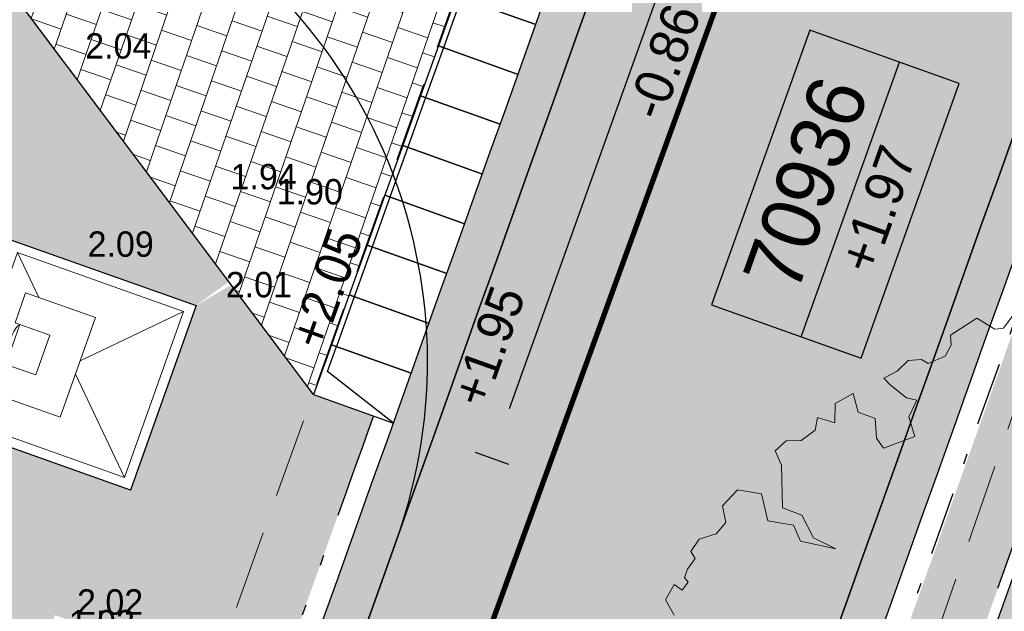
# Model space of a CAD drawing. Header units: metres. Extents: x 134157 to 138734, y 451157 to 455772.
# Tile 134 of 256: x 136401.39 to 136410.69, y 453369.06 to 453374.65. Entities that reach past the tile are written whole.
import ezdxf
from ezdxf import colors
from ezdxf.entities.mleader import LeaderData, LeaderLine
from ezdxf.enums import TextEntityAlignment as Align
from ezdxf.math import Vec2, Vec3

# ---------------------------------------------------------------- set-up
doc = ezdxf.new("R2010")
doc.units = ezdxf.units.M
for name, pattern in [('DASHDOT__G2', [1.2, 0.6, -0.3, 0, -0.3]), ('HIDDEN__G5', [1.125, 0.75, -0.375]), ('TR18X20__G2', [2.5999999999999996, 1, -0.4, 0, -0.4, 0, -0.4, 0, -0.4])]:
    doc.linetypes.add(name, pattern=pattern)
doc.layers.add('-DR-alg-hulplijnen bochtstralen uitritconstructies', color=210, linetype='Continuous', plot=False)
doc.layers.add('-DR-alg-hulplijnen kantverharding asflast nieuwe fietsstraat', color=7, linetype='Continuous', true_color=0xff9429, plot=False)
for name, color, linetype, lineweight in [('-DR-bs-boom', 253, 'Continuous', 13), ('-DR-bs-inr-ondergrondse afvalcontainer jutfaseweg', 253, 'Continuous', 9), ('-DR-nw-rio-HWA 125', 170, 'HIDDEN__G5', 13), ('-DR-nw-vh-arc-dubbelklinkers inritten', 253, 'Continuous', 9), ('-DR-nw-vh-arc-tegels 300x300x45', 253, 'Continuous', 9)]:
    doc.layers.add(name, color=color, linetype=linetype, lineweight=lineweight)
for name, color, linetype in [('-DR-bs-rio-DWA Jutfaseweg', 253, 'Continuous'), ('-DR-bs-rio-putnummer @ 0.2', 253, 'Continuous'), ('-DR-bs-rio-txt @ 0.2', 253, 'Continuous'), ('-DR-bs-txt-hoogtemaat', 253, 'Continuous'), ('-DR-nw-maatvoering', 3, 'Continuous'), ('-DR-nw-rio-txt aandachtspunten', 2, 'Continuous'), ('-DR-nw-txt-hoogtemaat', 2, 'Continuous'), ('-DR-nw-vh-band 10x20 ob', 2, 'HIDDEN__G5'), ('-DR-nw-vh-band 18-20x25', 2, 'TR18X20__G2'), ('-DR-nw-vh-band 5-20x25', 2, 'DASHDOT__G2'), ('-DR-nw-vh-band inritband 800x180x500mm', 2, 'Continuous'), ('-DR-nw-vh-kantverharding', 3, 'Continuous'), ('-DR-nw-vh-scheiding verhardingen trottoir', 1, 'Continuous')]:
    doc.layers.add(name, color=color, linetype=linetype)
doc.layers.add('-DR-nw-gr-arc-gras', color=7, linetype='Continuous', true_color=0xb5d5a4)
doc.layers.add('-DR-nw-vh-arc-asfalt fietsstraat rood', color=7, linetype='Continuous', lineweight=9, true_color=0xdfbfc7)
doc.layers.add('-DR-nw-vh-arc-sbs kf bruinrood rabat halfsteens', color=7, linetype='Continuous', lineweight=9, true_color=0xb88485)
doc.layers.add('-DR-nw-vh-arc-halfverharding stabilizer', color=7, linetype='Continuous', lineweight=9, true_color=0xe2e1c1, transparency=0.1)
doc.layers.add('-DR-nw-vh-kantverharding halfverharding stabilizer', color=7, linetype='Continuous', true_color=0xe2e1c1, transparency=0.1)
doc.styles.add('CiCom Engineering', font='txt', dxfattribs={"height": 1.8})
doc.styles.add('Drong', font='txt', dxfattribs={"height": 1.8})
doc.dimstyles.new('Drong', dxfattribs={"dimtxt": 1.8, "dimasz": 2.5, "dimexe": 0, "dimexo": 0, "dimgap": 0.9, "dimtad": 1, "dimzin": 0, "dimdsep": 46, "dimtxsty": 'Drong', "dimblk": 'dimblk-wit', "dimcen": 0, "dimse1": 1, "dimse2": 1, "dimclrd": 256, "dimclre": 1, "dimclrt": 7, "dimadec": 0, "dimazin": 0, "dimtfac": 1, "dimtmove": 0, "dimatfit": 3, "dimfxl": 1, "dimtolj": 1, "dimtzin": 0, "dimarcsym": 0})
pattern_1 = [(115.3356253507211, (136419.7180158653, 453326.2367068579), (-0.2236810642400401, -0.1059037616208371), [0.06, -0.187485]), (205.3356253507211, (136419.7180158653, 453326.2367068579), (0.1059037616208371, -0.22368106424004), [0.06, -0.187485])]

# ---------------------------------------------------------------- blocks, each defined once
blk = doc.blocks.new('Boom bestaand 1')
blk.add_lwpolyline([(-0.4931990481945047, 0.06071941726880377), (-0.4854294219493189, 0.04730521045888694), (-0.4875485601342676, 0.04024520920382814), (-0.5016751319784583, 0.03036107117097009), (-0.4974370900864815, 0.00494493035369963), (-0.4896674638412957, 0.002120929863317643), (-0.4832352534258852, -0.006023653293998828), (-0.4832352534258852, -0.0211265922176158), (-0.4885680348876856, -0.02468023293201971), (-0.4921233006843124, -0.03534115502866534), (-0.4876793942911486, -0.04689045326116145), (-0.4867905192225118, -0.05932826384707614), (-0.4796799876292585, -0.05666299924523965), (-0.4645700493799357, -0.04866734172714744), (-0.459237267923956, -0.04156006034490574), (-0.449460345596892, -0.05310935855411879), (-0.4325726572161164, -0.05488624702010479), (-0.4341562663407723, -0.082442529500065), (-0.4438616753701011, -0.08442230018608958), (-0.4591129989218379, -0.0788789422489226), (-0.4694125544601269, -0.08976781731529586), (-0.4852582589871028, -0.08739209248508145), (-0.4834755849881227, -0.1044182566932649), (-0.4690165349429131, -0.1107536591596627), (-0.4787219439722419, -0.1222364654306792), (-0.4698088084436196, -0.1279778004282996), (-0.4666397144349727, -0.1420344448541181), (-0.471197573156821, -0.1534835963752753), (-0.4672833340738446, -0.1649416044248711), (-0.4544219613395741, -0.1649416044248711), (-0.4219893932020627, -0.1780763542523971), (-0.409966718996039, -0.1657799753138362), (-0.389277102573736, -0.1643826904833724), (-0.3736199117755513, -0.1512478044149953), (-0.3909544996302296, -0.175281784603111), (-0.4052137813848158, -0.175281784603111), (-0.4169567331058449, -0.1934470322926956), (-0.4393239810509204, -0.1892550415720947), (-0.4502279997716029, -0.2060228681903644), (-0.4429587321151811, -0.2225112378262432), (-0.4293484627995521, -0.2253992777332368), (-0.4239762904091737, -0.2366267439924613), (-0.4254414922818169, -0.2510271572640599), (-0.418848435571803, -0.2612782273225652), (-0.4122553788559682, -0.2603019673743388), (-0.4066391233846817, -0.2695767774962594), (-0.4012669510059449, -0.2747023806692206), (-0.3966274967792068, -0.2734819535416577), (-0.3924762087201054, -0.2805602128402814), (-0.3993135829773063, -0.2847094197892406), (-0.3905228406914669, -0.2961809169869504), (-0.3763599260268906, -0.2947164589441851)])
blk = doc.blocks.new('*U16')
for points in [[(3.702916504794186, 10.35801184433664), (2.949606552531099, 10.62731486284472), (2.781292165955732, 10.1564961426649), (3.534602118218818, 9.887193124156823)], [(3.702916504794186, 10.35801184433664), (2.912531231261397, 10.37507406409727), (2.828374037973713, 10.13966470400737)], [(3.53460211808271, 9.887193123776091), (2.781292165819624, 10.15649614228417), (2.612977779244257, 9.685677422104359), (3.366287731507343, 9.416374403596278)], [(2.828374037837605, 10.13966470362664), (2.660059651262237, 9.668845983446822)], [(3.366287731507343, 9.416374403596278), (2.612977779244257, 9.685677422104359), (2.444663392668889, 9.214858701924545), (3.197973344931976, 8.945555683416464)], [(2.660059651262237, 9.668845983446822), (2.491745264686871, 9.198027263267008)], [(3.197973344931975, 8.945555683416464), (2.444663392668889, 9.214858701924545), (2.276349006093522, 8.74403998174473), (3.029658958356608, 8.47473696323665)], [(2.491745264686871, 9.198027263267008), (2.323430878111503, 8.727208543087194)], [(3.029658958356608, 8.47473696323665), (2.276349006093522, 8.74403998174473), (2.108034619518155, 8.273221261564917), (2.861344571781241, 8.003918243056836)], [(2.323430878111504, 8.727208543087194), (2.155116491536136, 8.25638982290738)], [(2.861344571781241, 8.003918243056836), (2.108034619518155, 8.273221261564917), (1.939720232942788, 7.802402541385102), (2.693030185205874, 7.533099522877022)], [(2.155116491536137, 8.25638982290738), (1.986802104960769, 7.785571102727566)], [(2.693030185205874, 7.533099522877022), (1.939720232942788, 7.802402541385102), (1.771405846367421, 7.331583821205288), (2.524715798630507, 7.062280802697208)], [(1.986802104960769, 7.785571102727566), (1.818487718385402, 7.314752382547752)], [(2.524715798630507, 7.062280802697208), (1.77140584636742, 7.331583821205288), (1.603091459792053, 6.860765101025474), (2.35640141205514, 6.591462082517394)], [(1.818487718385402, 7.314752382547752), (1.650173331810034, 6.843933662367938)], [(2.35640141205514, 6.591462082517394), (1.603091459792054, 6.860765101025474), (1.434777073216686, 6.38994638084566), (2.188087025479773, 6.12064336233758)], [(1.650173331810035, 6.843933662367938), (1.481858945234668, 6.373114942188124)], [(2.188087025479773, 6.120643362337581), (1.434777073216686, 6.389946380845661), (1.266462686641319, 5.919127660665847), (2.019772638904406, 5.649824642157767)], [(1.481858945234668, 6.373114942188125), (1.3135445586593, 5.90229622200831)], [(2.019772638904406, 5.649824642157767), (1.266462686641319, 5.919127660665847), (1.098148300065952, 5.448308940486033), (1.851458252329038, 5.179005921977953)], [(1.3135445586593, 5.902296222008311), (1.145230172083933, 5.431477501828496)], [(1.851458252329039, 5.179005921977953), (1.098148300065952, 5.448308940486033), (0.929833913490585, 4.977490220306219), (1.683143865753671, 4.708187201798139)], [(1.145230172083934, 5.431477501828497), (0.9769157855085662, 4.960658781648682)], [(1.683143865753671, 4.708187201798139), (0.9298339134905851, 4.977490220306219), (0.7615195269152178, 4.506671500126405), (1.514829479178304, 4.237368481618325)], [(0.9769157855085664, 4.960658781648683), (0.808601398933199, 4.489840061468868)], [(1.514829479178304, 4.237368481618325), (0.761519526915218, 4.506671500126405), (0.5932051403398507, 4.035852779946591), (1.346515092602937, 3.766549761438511)], [(0.8086013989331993, 4.489840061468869), (0.6402870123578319, 4.019021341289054)], [(1.346515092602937, 3.766549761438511), (0.5932051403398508, 4.035852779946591), (0.4248907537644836, 3.565034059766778), (1.17820070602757, 3.295731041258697)], [(0.6402870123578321, 4.019021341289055), (0.4719726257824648, 3.548202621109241)], [(1.17820070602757, 3.295731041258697), (0.4248907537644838, 3.565034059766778), (0.2565763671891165, 3.094215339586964), (1.009886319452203, 2.824912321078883)], [(0.471972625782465, 3.548202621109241), (0.3036582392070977, 3.077383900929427)], [(1.009886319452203, 2.824912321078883), (0.2565763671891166, 3.094215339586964), (0.08826198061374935, 2.62339661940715), (0.8415719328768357, 2.354093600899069)], [(0.3036582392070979, 3.077383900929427), (0.1353438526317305, 2.606565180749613)], [(0.8415719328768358, 2.354093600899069), (0.08826198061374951, 2.62339661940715), (-0.08005240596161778, 2.152577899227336), (0.6732575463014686, 1.883274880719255)], [(0.1353438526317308, 2.606565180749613), (-0.03297053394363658, 2.135746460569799)], [(0.6732575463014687, 1.883274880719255), (-0.08005240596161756, 2.152577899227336), (-0.2483667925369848, 1.681759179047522), (0.5049431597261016, 1.412456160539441)], [(-0.0329705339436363, 2.1357464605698), (-0.2012849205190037, 1.664927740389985)], [(0.5049431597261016, 1.412456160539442), (-0.2483667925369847, 1.681759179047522), (-0.416681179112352, 1.210940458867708), (0.3366287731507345, 0.9416374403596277)], [(-0.2012849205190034, 1.664927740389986), (-0.3695993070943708, 1.194109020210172)], [(0.3366287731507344, 0.9416374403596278), (-0.4166811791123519, 1.210940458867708), (-0.5849955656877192, 0.7401217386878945), (0.1683143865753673, 0.4708187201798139)], [(-0.3695993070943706, 1.194109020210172), (-0.537913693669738, 0.7232903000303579)], [(0.1683143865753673, 0.470818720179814), (-0.5849955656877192, 0.7401217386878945), (-0.7533099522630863, 0.2693030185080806), (1.463772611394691e-16, 1.346472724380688e-17)], [(0, 1.83697019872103e-16), (-0.6220708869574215, 0.4878809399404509), (-0.5379136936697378, 0.7232903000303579)]]:
    blk.add_lwpolyline(points)
blk = doc.blocks.new('Ondergrondse container')
at = {"flags": 128}
blk.add_lwpolyline([(-0.9250000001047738, 0), (0.9249999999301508, 0), (0.9249999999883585, 1.849999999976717), (-0.9250000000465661, 1.849999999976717)], close=True, dxfattribs=at)
for points in [[(-0.8325000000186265, 0.09250000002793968), (0.8324999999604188, 0.09250000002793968), (0.8324999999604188, 1.757499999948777), (-0.8325000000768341, 1.757499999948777)], [(-0.1999999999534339, 0.3425000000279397), (0.2000000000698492, 0.3425000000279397), (0.2000000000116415, 0.6425000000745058), (-0.2000000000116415, 0.6425000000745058)]]:
    blk.add_lwpolyline(points, close=True)
for points in [[(-0.8324999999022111, 1.757499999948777), (-0.06749999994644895, 0.9924999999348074)], [(0.8324999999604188, 1.757499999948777), (0.06750000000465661, 0.9924999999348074)], [(-0.5, 0.4249999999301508), (-0.8324999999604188, 0.09249999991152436)], [(0.4999999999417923, 0.4250000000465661), (0.8324999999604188, 0.09250000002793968)], [(-0.1999999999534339, 0.3425000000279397), (-0.1999999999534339, 0.2924999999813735)], [(0.2000000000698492, 0.3425000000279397), (0.2000000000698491, 0.2924999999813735)]]:
    blk.add_lwpolyline(points, dxfattribs=at)
blk.add_lwpolyline([(0.2000000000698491, 0.2924999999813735), (0.4999999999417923, 0.2924999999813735), (0.5, 0.9924999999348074), (-0.4999999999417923, 0.9924999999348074), (-0.5, 0.2924999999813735), (-0.1999999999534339, 0.2924999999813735)])
blk.add_ellipse((-5.820768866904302e-11, 0.3425000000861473), major_axis=(0.1901252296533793, 0.0006822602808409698), ratio=0.2103862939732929, start_param=3.12453125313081, end_param=6.266136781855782)
blk = doc.blocks.new('*U120')
at = {"style": 'Drong'}
blk.add_attdef('BOBL', text='', height=1.799999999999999, rotation=359.6866206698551, dxfattribs=at).set_placement((-157.4754900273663, 0.8613209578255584), align=Align.BOTTOM_LEFT)
blk.add_attdef('MATERIAAL', text='', height=1.799999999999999, rotation=359.6866206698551, dxfattribs=at).set_placement((0, 0), align=Align.BOTTOM_CENTER)
blk.add_attdef('BOBR', text='', height=1.799999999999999, rotation=359.6866206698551, dxfattribs=at).set_placement((162.1673314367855, -0.8869832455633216), align=Align.BOTTOM_RIGHT)
blk = doc.blocks.new('dimblk-wit')
at = {"color": 7}
blk.add_line((2.842170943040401e-14, -0.3333333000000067), (-2.842170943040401e-14, 0.3333333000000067), dxfattribs=at)
blk.add_solid([(0, 0), (-0.7999999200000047, 0.1999999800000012), (-0.7999999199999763, -0.1999999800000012)], dxfattribs=at)
blk = doc.blocks.new('*D789')
at = {"layer": '-DR-nw-maatvoering', "lineweight": -2, "transparency": 16777216}
blk.add_line((136406.0190415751, 453370.9796806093), (136409.385329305, 453380.3960550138), dxfattribs=at)
at = {"layer": 'Defpoints', "color": 0, "transparency": 16777216}
for p in [(136408.6242632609, 453381.199120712), (136409.5536436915, 453380.866873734), (136404.9213467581, 453370.8411088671)]:
    blk.add_point(p, dxfattribs=at)
at = {"layer": '-DR-nw-maatvoering', "lineweight": -2, "transparency": 16777216, "xscale": 0.5, "yscale": 0.5, "zscale": 0.5}
for p, rotation in [((136409.5536436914, 453380.866873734), 70.32838673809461), ((136405.8507271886, 453370.5088618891), 250.3283867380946)]:
    blk.add_blockref('dimblk-wit', p, dxfattribs=dict(at, rotation=rotation))
at = {"layer": '-DR-nw-maatvoering', "color": 7, "transparency": 16777216, "insert": (136407.3597191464, 453375.8102971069), "char_height": 0.36, "attachment_point": 5, "rotation": 70.32838673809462, "style": 'Drong'}
blk.add_mtext('\\A1;11.00', dxfattribs=at)
blk = doc.blocks.new('*U2241')
at = {"color": 0}
blk.add_lwpolyline([(-6.893567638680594, 0), (6.893567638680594, 0), (6.893567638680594, 7.5), (-6.893567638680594, 7.5)], close=True, dxfattribs=at)
blk.add_lwpolyline([(-6.893567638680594, 3), (6.893567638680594, 3)], dxfattribs=at)
at = {"style": 'CiCom Engineering'}
for tag, height, p in [('PUTNUMMER', 2.75, (0, 3.868949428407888)), ('MAAIVELD', 1.8, (0, 0.7512558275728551))]:
    blk.add_attdef(tag, text='', height=height, dxfattribs=at).set_placement(p, align=Align.CENTER)

msp = doc.modelspace()

# ---------------------------------------------------------------- hatches: boundary and pattern name
at = {"layer": '-DR-nw-gr-arc-gras', "transparency": 33554687}
h = msp.add_hatch(dxfattribs=at)
h.set_pattern_fill('AGR-BOLLEN', color=256, scale=0.1, pattern_type=2)
h.set_pattern_definition(pattern_1)
edge = h.paths.add_edge_path()
edge.add_arc((-7000776.809524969, 3043164.567559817), 7592527.997363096, 340.0567505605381, 340.0572256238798)
edge.add_line((136455.7815594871, 453494.2542758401), (136455.1236032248, 453494.4934109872))
edge.add_arc((380495.2223584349, 364992.5484406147), 259592.3035530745, 160.0666568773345, 160.0804453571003)
edge.add_line((136433.832290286, 453435.7615323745), (136433.813485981, 453435.768343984))
edge.add_line((136433.813485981, 453435.768343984), (136432.1794965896, 453431.2550945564))
edge.add_line((136432.1794965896, 453431.2550945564), (136432.198303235, 453431.2482893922))
edge.add_line((136432.198303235, 453431.2482893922), (136431.6776287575, 453429.8696050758))
edge.add_line((136431.6776287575, 453429.8696050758), (136432.3363505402, 453429.6312341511))
edge.add_line((136432.3363505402, 453429.6312341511), (136434.3092713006, 453435.0765756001))
h = msp.add_hatch(dxfattribs=at)
h.set_pattern_fill('AGR-BOLLEN', color=256, scale=0.1, pattern_type=2)
h.set_pattern_definition(pattern_1)
edge = h.paths.add_edge_path()
edge.add_line((136383.2134454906, 453288.9019834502), (136370.3107921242, 453255.8015622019))
edge.add_line((136370.3107921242, 453255.8015622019), (136371.2564993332, 453255.4863635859))
edge.add_line((136371.2564993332, 453255.4863635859), (136384.1510128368, 453288.5538067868))
edge.add_line((136384.1510128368, 453288.5538067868), (136396.0961381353, 453322.3793146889))
edge.add_arc((144469.9212397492, 450472.5629594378), 8562.015243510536, 160.31249212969, 160.5585073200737, ccw=False)
edge.add_arc((136275.9270339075, 453000.1713109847), 380.646841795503, 69.38656361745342, 69.63257880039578, ccw=False)
edge.add_arc((138171.7297984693, 452736.5348694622), 1867.673052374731, 160.368791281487, 160.6148064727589, ccw=False)
edge.add_arc((136543.2276384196, 453720.0757027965), 379.2681389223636, 249.6101479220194, 249.85616311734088, ccw=False)
edge.add_arc((139775.6477578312, 452174.23586996), 3568.915535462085, 160.2709000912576, 160.5169152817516, ccw=False)
edge.add_line((136416.2303610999, 453379.0067418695), (136415.2888679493, 453379.3437739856))
edge.add_arc((149594.404130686, 448661.5345121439), 13998.09999034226, 160.3038426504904, 160.5498578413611)
edge.add_line((136395.1532065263, 453322.7123011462), (136383.2134454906, 453288.9019834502))
h = msp.add_hatch(dxfattribs=at)
h.set_pattern_fill('AGR-BOLLEN', color=256, scale=0.1, pattern_type=2)
h.set_pattern_definition(pattern_1)
edge = h.paths.add_edge_path()
edge.add_line((136414.3135629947, 453379.5862788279), (136414.3135432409, 453379.5862858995))
edge.add_line((136414.3135432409, 453379.5862858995), (136413.6545857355, 453379.8225859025))
edge.add_arc((132439.7669734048, 454785.6653569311), 4215.231506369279, 340.2995085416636, 340.51774123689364, ccw=False)
edge.add_line((136408.2710879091, 453364.6967628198), (136408.9108490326, 453364.4663061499))
edge.add_line((136408.9108490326, 453364.4663061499), (136414.3135629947, 453379.5862788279))
at = {"layer": '-DR-nw-vh-arc-asfalt fietsstraat rood', "transparency": 33554687}
h = msp.add_hatch(color=256, dxfattribs=at)
h.dxf.hatch_style = 1
h.paths.add_polyline_path([(136403.7367146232, 453366.331426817), (136407.687828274, 453364.9070308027, -0.0006365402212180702), (136419.7061011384, 453398.4672454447), (136415.7538046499, 453399.8882846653, 0.0006362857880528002)])
at = {"layer": '-DR-nw-vh-arc-dubbelklinkers inritten'}
h = msp.add_hatch(dxfattribs=at)
h.set_pattern_fill('AVH-TEGEL_200X200_HALFST', color=256, scale=1.5, angle=161, pattern_type=2)
h.set_pattern_definition([(161, (0, 0), (-0.3324907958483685, -0.04415734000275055), [0.3, -0.3]), (251, (0, 0), (0.2836555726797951, -0.097670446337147), [])])
h.paths.add_polyline_path([(136407.9385078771, 453381.6570940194), (136400.7719179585, 453380.0515230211), (136398.1736874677, 453381.309872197), (136396.8660441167, 453378.6098594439), (136399.5015236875, 453377.3334701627), (136404.1680368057, 453371.1104118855)])
at = {"layer": '-DR-nw-vh-arc-halfverharding stabilizer'}
h = msp.add_hatch(dxfattribs=at)
h.set_pattern_fill('GRAVEL', color=256, scale=0.03)
h.set_pattern_definition([(228.0127875, (0.54864, 0.7619999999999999), (-6.096000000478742, -6.857999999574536), [0.102516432, -10.1491450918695]), (184.969741, (0.4800599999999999, 0.6858), (9.143999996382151, 0.7620000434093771), [0.175921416, -17.41621466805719]), (132.5104471, (0.3048, 0.6705599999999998), (7.620000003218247, -8.381999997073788), [0.124044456, -12.28041683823]), (267.273689, (0.00762, 0.4800599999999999), (0.7620000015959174, 15.23999999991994), [0.160201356, -15.8599312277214]), (292.83365418, (0, 0.32004), (-3.810000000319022, 9.143999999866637), [0.15709011, -15.5519423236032]), (357.2736889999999, (0.06096, 0.17526), (-15.23999999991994, 0.7620000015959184), [0.160201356, -15.8599312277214]), (37.69424047, (0.22098, 0.16764), (-9.905999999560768, -7.620000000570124), [0.211858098, -20.9739345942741]), (72.25532837, (0.38862, 0.29718), (5.334000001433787, 16.76399999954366), [0.200015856, -19.8015769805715]), (121.42956562, (0.4495799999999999, 0.48768), (-6.096000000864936, 9.905999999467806), [0.1607439, -15.9136637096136]), (175.2363583, (0.36576, 0.6248400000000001), (8.381999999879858, -0.7620000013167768), [0.183513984, -8.992181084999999]), (222.3974378, (0.18288, 0.64008), (-9.143999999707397, -8.382000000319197), [0.237323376, -23.4950317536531]), (138.81407483, (0.7619999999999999, 0.47244), (-5.333999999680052, 4.572000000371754), [0.08100136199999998, -8.0191697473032]), (171.4692344, (0.70104, 0.52578), (9.906000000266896, -1.523999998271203), [0.154104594, -15.256391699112]), (225, (0.54864, 0.54864), (-1.06581410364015e-16, -0.7620000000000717), [0.107762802, -0.9698679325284]), (203.19859051, (0.4953, 0.64008), (3.810000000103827, 1.5239999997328), [0.05803239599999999, -5.745186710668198]), (291.80140949, (0.44196, 0.61722), (-0.7620000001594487, 2.285999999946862), [0.082069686, -4.021425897]), (30.96375653, (0.47244, 0.5410200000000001), (2.286000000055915, 1.523999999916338), [0.133295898, -4.309889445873]), (161.56505118, (0.5867399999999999, 0.6096), (1.524000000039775, -0.761999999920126), [0.096386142, -2.3132694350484]), (16.389540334, (0, 0.61722), (7.620000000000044, 2.286000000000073), [0.1350264, -13.3676480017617]), (70.34617594, (0.12954, 0.65532), (-3.048000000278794, -8.381999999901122), [0.113279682, -11.21466470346]), (293.19859051, (0.5867399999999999, 0.7619999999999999), (-1.523999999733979, 3.810000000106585), [0.11606403, -5.687155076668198]), (343.6104596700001, (0.6324599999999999, 0.65532), (-7.620000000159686, 2.285999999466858), [0.1350264, -13.367648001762]), (339.44395478, (0, 0.14478), (-3.809999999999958, 1.524000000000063), [0.1302105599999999, -6.3803202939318]), (294.7751406, (0.12192, 0.09906), (-3.810000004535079, 8.381999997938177), [0.109101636, -10.801078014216]), (66.80140949, (0.59436, 0), (1.523999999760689, 3.810000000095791), [0.11606403, -5.687155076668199]), (17.35402464, (0.64008, 0.10668), (-9.905999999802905, -3.048000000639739), [0.127734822, -12.64571279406]), (69.44395478, (0.22098, 0), (-1.524000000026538, -3.809999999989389), [0.06510527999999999, -6.445425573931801]), (101.309932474, (0.54864, 0), (-0.7620000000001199, 3.048000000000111), [0.03885437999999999, -3.8465984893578]), (165.963756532, (0.5410200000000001, 0.0381), (2.285999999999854, -0.7619999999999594), [0.15709011, -2.9847163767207]), (186.00900596, (0.38862, 0.0762), (7.61999999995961, 0.762000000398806), [0.1455801, -14.4124094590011]), (303.69006753, (0.47244, 0.47244), (-0.7620000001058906, 1.523999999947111), [0.109897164, -2.637532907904]), (353.15722659, (0.5334, 0.3809999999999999), (12.9540000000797, -1.523999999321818), [0.191867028, -18.9948027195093]), (60.9453959, (0.7239, 0.35814), (-3.048000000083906, -5.333999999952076), [0.078452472, -7.766817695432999]), (90, (0.7619999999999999, 0.42672), (-0.7619999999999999, 0.7619999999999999), [0.04572, -0.7162799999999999]), (120.25643716, (0.37338, 0.09906), (3.047999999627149, -5.334000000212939), [0.105860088, -10.48018223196]), (48.01278749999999, (0.32004, 0.1905), (6.096000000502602, 6.857999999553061), [0.205032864, -10.0466286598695]), (0, (0.4572, 0.3429), (0.7619999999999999, 0.7619999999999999), [0.19812, -0.5638799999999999]), (325.3048465, (0.65532, 0.3429), (7.620000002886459, -5.333999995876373), [0.120482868, -11.927795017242]), (254.0546040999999, (0.75438, 0.27432), (-0.761999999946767, -3.048000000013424), [0.110948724, -5.4364950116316]), (207.64597536, (0.7239, 0.16764), (-14.478000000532, -7.619999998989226), [0.18064353, -17.8837393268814]), (175.42607874, (0.5638799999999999, 0.08381999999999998), (-9.905999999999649, 0.7619999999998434), [0.191108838, -18.919753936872])])
edge = h.paths.add_edge_path()
edge.add_line((136415.7943246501, 453380.7555198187), (136414.9477223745, 453381.0586344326))
edge.add_line((136414.9477223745, 453381.0586344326), (136414.1941770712, 453381.3288532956))
edge.add_line((136414.1941770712, 453381.3288532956), (136413.6883407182, 453379.9167166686))
edge.add_line((136413.6883407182, 453379.9167166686), (136414.4413733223, 453379.6466816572))
edge.add_arc((149594.4041396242, 448661.5345089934), 13998.99999981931, 160.3038444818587, 160.369920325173)
edge.add_line((136409.0090184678, 453364.4438738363), (136409.8567115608, 453364.141522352))
edge.add_arc((149594.404139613, 448661.5345090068), 13998.0999998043, 160.3038426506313, 160.3699203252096, ccw=False)
edge.add_line((136415.2888679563, 453379.3437740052), (136415.7943246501, 453380.7555198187))
at = {"layer": '-DR-nw-vh-arc-sbs kf bruinrood rabat halfsteens', "transparency": 33554687}
h = msp.add_hatch(color=256, dxfattribs=at)
h.dxf.hatch_style = 1
h.paths.add_polyline_path([(136403.7367146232, 453366.3314268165, -0.0006362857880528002), (136415.7538046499, 453399.8882846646), (136415.3874744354, 453400.0199978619), (136409.4668710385, 453383.5524006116), (136409.3657958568, 453383.2701124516), (136408.7253070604, 453381.4813212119), (136408.6242634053, 453381.199121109), (136408.455948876, 453380.7283019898), (136408.2876344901, 453380.2574832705), (136408.1193201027, 453379.78666455), (136407.9510057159, 453379.3158458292), (136407.7826913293, 453378.8450271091), (136407.6143769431, 453378.3742083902), (136407.446062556, 453377.9033896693), (136407.2777481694, 453377.4325709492), (136407.1094337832, 453376.9617522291), (136406.9411193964, 453376.4909335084), (136406.7728050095, 453376.0201147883), (136406.6044906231, 453375.5492960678), (136406.4361762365, 453375.0784773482), (136406.2678618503, 453374.6076586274), (136406.0995474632, 453374.1368399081), (136405.9312330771, 453373.6660211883), (136405.7629186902, 453373.195202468), (136405.5946043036, 453372.7243837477), (136405.4262899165, 453372.2535650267), (136405.2579755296, 453371.7827463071), (136405.0896611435, 453371.311927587), (136404.9213466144, 453370.8411084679), (136404.0864534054, 453368.5020136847), (136403.3620742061, 453366.4664865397)])
h = msp.add_hatch(color=256, dxfattribs=at)
h.dxf.hatch_style = 1
h.paths.add_polyline_path([(136414.0731122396, 453381.5847209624, -0.0003177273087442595), (136420.0825103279, 453398.3319083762), (136419.7061011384, 453398.467245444, 0.0006365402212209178), (136407.6878282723, 453364.9070308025), (136408.0641248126, 453364.7713740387, -0.000284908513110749), (136413.4326553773, 453379.7959182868), (136413.4325946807, 453379.7959400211)])
at = {"layer": '-DR-nw-vh-arc-tegels 300x300x45'}
h = msp.add_hatch(dxfattribs=at)
h.set_pattern_fill('AVH-TEGEL_200X200_HALFST', color=256, scale=2, angle=71, pattern_type=2)
h.set_pattern_definition([(71, (0, 0), (-0.05887645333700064, 0.443321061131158), [0.4, -0.4]), (161, (0, 0), (-0.1302272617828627, -0.3782074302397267), [])])
edge = h.paths.add_edge_path()
edge.add_line((136401.7250042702, 453369.0256480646), (136403.5148012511, 453368.3875163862))
edge.add_line((136403.5148012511, 453368.3875163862), (136403.615550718, 453368.6700930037))
edge.add_line((136403.615550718, 453368.6700930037), (136403.8980505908, 453368.5692603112))
edge.add_arc((149594.4041396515, 448661.5345091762), 14005.19999978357, 160.3508874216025, 160.3610484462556, ccw=False)
edge.add_line((136404.7330192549, 453370.908434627), (136404.1680368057, 453371.1104118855))
edge.add_line((136404.1680368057, 453371.1104118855), (136403.3906654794, 453372.1470803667))
edge.add_line((136403.3906654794, 453372.1470803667), (136403.0586526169, 453371.9511448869))
edge.add_line((136403.0586526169, 453371.9511448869), (136402.9177774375, 453371.5548092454))
edge.add_line((136402.9177774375, 453371.5548092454), (136402.43905716, 453370.2079864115))
edge.add_line((136402.43905716, 453370.2079864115), (136400.6958986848, 453370.8275818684))
edge.add_line((136400.6958986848, 453370.8275818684), (136401.3154941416, 453372.5707403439))
edge.add_line((136401.3154941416, 453372.5707403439), (136403.0586526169, 453371.9511448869))
edge.add_line((136403.0586526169, 453371.9511448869), (136403.3679650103, 453372.1773527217))
edge.add_line((136403.3679650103, 453372.1773527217), (136399.81943648, 453376.9021115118))
edge.add_line((136399.81943648, 453376.9021115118), (136398.377, 453372.898))
edge.add_line((136398.377, 453372.898), (136392.789, 453357.451))
edge.add_line((136392.789, 453357.451), (136391.8831152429, 453355.0668620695))
edge.add_line((136391.8831152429, 453355.0668620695), (136391.5102040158, 453355.1741868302))
edge.add_line((136391.5102040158, 453355.1741868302), (136389.1211152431, 453349.0588620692))
edge.add_line((136389.1211152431, 453349.0588620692), (136388.1498519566, 453346.4660627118))
edge.add_line((136388.1498519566, 453346.4660627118), (136392.323, 453344.983))
edge.add_line((136392.323, 453344.983), (136393.8836929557, 453346.9755459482))
edge.add_arc((149595.5369525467, 448664.7103144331), 14007.40006156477, 160.3760695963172, 160.4717964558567, ccw=False)
edge = h.paths.add_edge_path(flags=16)
edge.add_line((136395.806041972, 453358.0750498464), (136397.3160434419, 453357.5375361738))
edge.add_arc((149925.824551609, 448547.491664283), 14358.17132316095, 160.4272143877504, 160.4715156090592)
edge.add_line((136393.6009498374, 453347.0758271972), (136392.0880040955, 453347.6133754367))
edge.add_arc((149259.7091545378, 448780.4030294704), 13654.12334848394, 160.4116925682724, 160.4582820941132, ccw=False)
edge = h.paths.add_edge_path(flags=0)
edge.add_line((136395.7323685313, 453357.5698702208), (136397.0542071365, 453357.0994483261))
edge.add_arc((149595.5367652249, 448664.7103809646), 14007.79986277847, 160.4284339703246, 160.4713872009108)
edge.add_line((136393.5401481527, 453347.2035543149), (136392.2156833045, 453347.6741354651))
edge.add_arc((149594.4042226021, 448661.5344781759), 14009.20008832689, 160.414641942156, 160.4575938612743, ccw=False)
edge = h.paths.add_edge_path(flags=16)
edge.add_arc((142185.3068175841, 451300.103945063), 6144.39241967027, 160.3789094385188, 160.4202360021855, ccw=False)
edge.add_line((136397.6952452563, 453363.3805854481), (136399.2037123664, 453362.8433838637))
edge.add_arc((199932.0091653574, 430753.6083321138), 67435.85751180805, 160.4110290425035, 160.4147943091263)
edge.add_line((136397.7180542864, 453358.6681941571), (136396.2085412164, 453359.2055339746))
edge = h.paths.add_edge_path(flags=0)
edge.add_arc((134405.0716607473, 454070.0876732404), 2114.331958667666, 340.3657892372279, 340.467577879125)
edge.add_line((136397.728991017, 453363.1814591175), (136399.0490716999, 453362.7113464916))
edge.add_arc((134873.1694235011, 453902.9959977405), 1618.708190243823, 340.3689800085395, 340.5019242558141, ccw=False)
edge.add_line((136397.7913347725, 453359.1722828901), (136396.4699950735, 453359.6425272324))

# ---------------------------------------------------------------- linework, layer by layer
at = {"layer": '-DR-alg-hulplijnen bochtstralen uitritconstructies', "flags": 128}
msp.add_lwpolyline([(136402.0402920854, 453361.5725161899), (136404.9529672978, 453369.7388734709, 0.3828045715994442), (136402.4229548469, 453375.9185916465), (136400.6865975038, 453376.7595269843)], format="xyb", dxfattribs=at)
at = {"layer": '-DR-alg-hulplijnen kantverharding asflast nieuwe fietsstraat'}
for points in [[(136615.5574884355, 453953.711278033), (136612.5988155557, 453946.9774368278), (136593.3968481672, 453893.9480587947), (136588.980006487, 453881.7567302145), (136586.9296896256, 453874.6504554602, -0.01588767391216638), (136585.9525370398, 453871.6277406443), (136586.3288476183, 453871.4914783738), (136577.7383367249, 453847.7673755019, 0.004101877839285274), (136569.551446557, 453824.5650928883, -0.004267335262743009), (136561.0217986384, 453800.4168774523), (136429.6486940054, 453438.3572199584, 0.002151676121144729), (136389.0241510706, 453324.8767131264), (136377.1192577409, 453291.1651317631), (136363.7665480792, 453256.9101376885), (136363.728095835, 453256.80125087)], [(136620.467022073, 453951.9335331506), (136618.8898399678, 453946.4661328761, -0.01664357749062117), (136617.8615883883, 453943.301182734), (136595.3671784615, 453881.1791853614, -0.01664357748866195), (136594.1306749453, 453878.0896433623), (136591.8416891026, 453872.87998761, 0.01163646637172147), (136590.9554707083, 453870.7283732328), (136590.605185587, 453869.7904456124), (136590.2290830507, 453869.9266325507), (136581.6874133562, 453846.3374126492, 0.004101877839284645), (136573.5234525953, 453823.2001137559, -0.004267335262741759), (136564.9699280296, 453798.9843013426), (136433.5968233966, 453436.9246438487, 0.002151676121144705), (136392.9844638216, 453323.4781699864), (136381.0570405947, 453289.7027897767), (136367.704330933, 453255.4477957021), (136367.6831793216, 453255.3878998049)]]:
    msp.add_lwpolyline(points, format="xyb", dxfattribs=at)
at = {"layer": '-DR-bs-rio-DWA Jutfaseweg', "const_width": 0.05, "flags": 128}
msp.add_lwpolyline([(136385.6001283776, 453313.2417282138), (136408.1042717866, 453375.1461283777)], dxfattribs=at)
at = {"layer": '-DR-nw-rio-HWA 125'}
msp.add_lwpolyline([(136400.7906867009, 453361.680285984), (136409.9325603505, 453387.2626585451)], dxfattribs=at)
at = {"layer": '-DR-nw-rio-HWA 125', "flags": 128}
msp.add_lwpolyline([(136404.0640880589, 453351.6598860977), (136405.2616740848, 453355.0111785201), (136414.7646739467, 453382.4560349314)], dxfattribs=at)
at = {"layer": '-DR-nw-vh-band 10x20 ob', "ltscale": 0.9}
msp.add_lwpolyline([(136393.0301461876, 453319.703468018), (136394.2102749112, 453323.0452875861, -0.001068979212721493), (136414.2631114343, 453379.4454112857)], format="xyb", dxfattribs=at)
at = {"layer": '-DR-nw-vh-band 18-20x25'}
msp.add_lwpolyline([(136403.8980517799, 453368.5692636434, -4.433436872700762e-05), (136404.732992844, 453370.9083606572, -4.433436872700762e-05)], format="xyb", dxfattribs=at)
at = {"layer": '-DR-nw-vh-band 5-20x25'}
msp.add_lwpolyline([(136392.703045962, 453320.8793922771), (136393.550222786, 453323.2783781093, -0.001051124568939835), (136413.2671326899, 453378.7399570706)], format="xyb", dxfattribs=at)
at = {"layer": '-DR-nw-vh-kantverharding'}
for points in [[(136363.728095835, 453256.80125087), (136363.7665480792, 453256.9101376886), (136377.1192577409, 453291.1651317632), (136389.0241510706, 453324.8767131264, -0.002151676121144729), (136429.6486940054, 453438.3572199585), (136561.0217986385, 453800.4168774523, 0.004267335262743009), (136569.551446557, 453824.5650928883, -0.004101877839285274), (136577.738336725, 453847.767375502), (136586.3288476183, 453871.4914783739), (136585.9525370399, 453871.6277406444)], [(136367.6831793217, 453255.3878998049), (136367.704330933, 453255.4477957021), (136381.0570405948, 453289.7027897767), (136392.9844638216, 453323.4781699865, -0.002151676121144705), (136433.5968233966, 453436.9246438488), (136564.9699280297, 453798.9843013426, 0.004267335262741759), (136573.5234525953, 453823.2001137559, -0.004101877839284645), (136581.6874133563, 453846.3374126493), (136590.2290830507, 453869.9266325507), (136590.605185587, 453869.7904456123)], [(136392.187695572, 453320.0206781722), (136393.3616364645, 453323.3449754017, -0.002151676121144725), (136433.9728357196, 453436.7882080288), (136565.3459403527, 453798.8478655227, 0.004267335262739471), (136573.9017388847, 453823.0701157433, -0.004101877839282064), (136582.0635158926, 453846.2012257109), (136590.4689986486, 453869.4143430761)], [(136388.645266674, 453325.0050604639, -0.002151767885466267), (136429.2726816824, 453438.4936557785), (136433.4882348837, 453450.1115721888)], [(136393.0411372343, 453319.4342793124), (136394.3045680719, 453323.0119889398, -0.001073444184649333), (136414.4415241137, 453379.6471028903, -0.001073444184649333)]]:
    msp.add_lwpolyline(points, format="xyb", dxfattribs=at)
msp.add_lwpolyline([(136402.43905716, 453370.2079864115), (136400.6958986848, 453370.8275818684), (136401.3154941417, 453372.5707403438), (136403.0586526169, 453371.9511448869)], close=True, dxfattribs=at)
at = {"layer": '-DR-nw-vh-scheiding verhardingen trottoir'}
msp.add_lwpolyline([(136404.1680368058, 453371.1104118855), (136399.501523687, 453377.3334701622)], dxfattribs=at)

# ---------------------------------------------------------------- block references
at = {"layer": '-DR-bs-boom', "xscale": 11.5, "yscale": 11.5, "rotation": 293.3958673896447}
msp.add_blockref('Boom bestaand 1', (136412.4020000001, 453366.399000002), dxfattribs=at)
at = {"layer": '-DR-bs-inr-ondergrondse afvalcontainer jutfaseweg', "rotation": 250.4325418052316}
msp.add_blockref('Ondergrondse container', (136401.0056964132, 453371.699161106), dxfattribs=at)
at = {"layer": '-DR-bs-rio-putnummer @ 0.2', "xscale": 0.2, "yscale": 0.2, "zscale": 0.2, "rotation": 70.33562535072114}
msp.add_blockref('*U2241', (136409.8021286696, 453372.7524813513), dxfattribs=at).add_auto_attribs({'PUTNUMMER': '70936', 'MAAIVELD': '+1.97'})
at = {"layer": '-DR-bs-rio-txt @ 0.2'}
ref = msp.add_blockref('*U120', (136396.8522000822, 453344.193928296, 1.959), dxfattribs=dict(at, xscale=0.2, yscale=0.2, zscale=0.2, rotation=70.33562535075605))
ref.add_attrib('BOBR', '-0.86', dxfattribs={"layer": '0', "height": 0.3600000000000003, "rotation": 70.02224601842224, "style": 'Drong'}).set_placement((136407.9334304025, 453374.6761778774, 1.958999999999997), align=Align.BOTTOM_RIGHT)
at = {"layer": '-DR-nw-vh-band inritband 800x180x500mm'}
msp.add_blockref('*U16', (136404.921346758, 453370.841108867), dxfattribs=at)

# ---------------------------------------------------------------- texts
at = {"layer": '-DR-bs-txt-hoogtemaat', "color": 253, "char_height": 0.24, "attachment_point": 7, "style": 'Drong'}
for s, insert in [('2.04', (136402.011, 453374.283, 2.036)), ('1.94', (136403.384, 453373.047, 1.941)), ('1.90', (136403.82, 453372.9039999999, 1.903)), ('2.09', (136402.034, 453372.4089999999, 2.092)), ('2.01', (136403.339, 453372.026, 2.01)), ('2.02', (136401.934, 453369.026, 2.021)), ('1.93', (136401.857, 453368.83, 1.928))]:
    msp.add_mtext(s, dxfattribs=dict(at, insert=insert))
at = {"layer": '-DR-nw-txt-hoogtemaat', "style": 'Drong'}
for s, p in [('+2.05', (136404.2542559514, 453371.5162259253)), ('+1.95', (136405.7859123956, 453370.9688877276))]:
    msp.add_text(s, height=0.34, rotation=70.33562535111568, dxfattribs=at).set_placement(p)

# ---------------------------------------------------------------- dimensions: what is measured, and where the dimension line sits
at = {"layer": '-DR-nw-maatvoering'}
dim = msp.add_aligned_dim(p1=(136404.9213467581, 453370.8411088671), p2=(136408.624263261, 453381.1991207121), distance=-0.9869833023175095, dimstyle='Drong', override={"dimtfill": 0}, dxfattribs=at)
dim.commit()
dim.dimension.update_dxf_attribs({"geometry": '*D789', "text_midpoint": (136407.3597191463, 453375.8102971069)})

# ---------------------------------------------------------------- next in the draw order: leaders
at = {"layer": '-DR-nw-rio-txt aandachtspunten'}
ml = msp.add_multileader_mtext('Standard', dxfattribs=at)
ml.set_content('Aanbrengen straatkolk 600 mm \\Phoog i.v.m. aanwezige K&L \\P - STR-9301/60 GB1', color=7, style='Drong')
ml.set_leader_properties(color=256, linetype='ByLayer', lineweight=-1)
ml.build(insert=Vec2(0, 0))
ml.multileader.update_dxf_attribs({"text_left_attachment_type": 5, "text_right_attachment_type": 5, "dogleg_length": 70.90462224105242, "arrow_head_size": 0.5, "scale": 0.2})
ctx = ml.context
ctx.base_point, ctx.scale, ctx.char_height, ctx.arrow_head_size, ctx.landing_gap_size, ctx.plane_origin, ctx.plane_x_axis, ctx.plane_y_axis = Vec3(136394.2091129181, 453365.4366177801), 0.2, 0.36, 0.5, 0.04000000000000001, Vec3(136394.8718016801, 453351.5875427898), Vec3(0.3365098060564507, 0.9416799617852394), Vec3(-0.9416799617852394, 0.3365098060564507)
ctx.left_attachment, ctx.right_attachment = 5, 5
notes = []
notes.append((ctx, [(0, (1, 1, 0), (136394.1293113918, 453365.2133033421), (0.3365098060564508, 0.9416799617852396), 0.2371447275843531, [(0, [(136401.4261766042, 453362.363855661)], 0, [])])]))
ctx.mtext.insert, ctx.mtext.text_direction, ctx.mtext.rotation, ctx.mtext.flow_direction = Vec3(136392.6447730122, 453366.0381127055), Vec3(0.3365098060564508, 0.9416799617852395), 1.227588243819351, 5
ctx.mtext.has_bg_fill, ctx.mtext.bg_color, ctx.mtext.bg_scale_factor, ctx.mtext.bg_transparency, ctx.mtext.use_window_bg_color = 1, -1027028792, 1.5, 0, 1
for ctx, leaders in notes:
    for number, flags, end, landing, length, lines in leaders:
        leader = LeaderData()
        leader.index, (leader.has_last_leader_line, leader.has_dogleg_vector, leader.attachment_direction) = number, flags
        leader.last_leader_point, leader.dogleg_vector, leader.dogleg_length = Vec3(end), Vec3(landing), length
        for number, points, colour, breaks in lines:
            line = LeaderLine()
            line.index, line.vertices, line.color, line.breaks = number, Vec3.list(points), colors.encode_raw_color(colour), breaks
            leader.lines.append(line)
        ctx.leaders.append(leader)

# ---------------------------------------------------------------- next in the draw order: linework, layer by layer
at = {"layer": '-DR-alg-hulplijnen kantverharding asflast nieuwe fietsstraat'}
for points in [[(136615.5574884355, 453953.711278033), (136612.5988155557, 453946.9774368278), (136593.3968481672, 453893.9480587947), (136588.980006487, 453881.7567302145), (136586.9296896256, 453874.6504554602, -0.01588767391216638), (136585.9525370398, 453871.6277406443), (136586.3288476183, 453871.4914783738), (136577.7383367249, 453847.7673755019, 0.004101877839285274), (136569.551446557, 453824.5650928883, -0.004267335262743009), (136561.0217986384, 453800.4168774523), (136429.6486940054, 453438.3572199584, 0.002151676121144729), (136389.0241510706, 453324.8767131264), (136377.1192577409, 453291.1651317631), (136363.7665480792, 453256.9101376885), (136359.0794775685, 453243.6375652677)], [(136620.467022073, 453951.9335331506), (136618.8898399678, 453946.4661328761, -0.01664357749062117), (136617.8615883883, 453943.301182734), (136595.3671784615, 453881.1791853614, -0.01664357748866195), (136594.1306749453, 453878.0896433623), (136591.8416891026, 453872.87998761, 0.01163646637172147), (136590.9554707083, 453870.7283732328), (136590.605185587, 453869.7904456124), (136590.2290830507, 453869.9266325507), (136581.6874133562, 453846.3374126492, 0.004101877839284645), (136573.5234525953, 453823.2001137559, -0.004267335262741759), (136564.9699280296, 453798.9843013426), (136433.5968233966, 453436.9246438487, 0.002151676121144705), (136392.9844638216, 453323.4781699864), (136381.0570405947, 453289.7027897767), (136367.704330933, 453255.4477957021), (136363.0397903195, 453242.2390221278)]]:
    msp.add_lwpolyline(points, format="xyb", dxfattribs=at)
at = {"layer": '-DR-nw-vh-kantverharding'}
for points in [[(136359.0794775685, 453243.6375652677), (136363.7665480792, 453256.9101376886), (136377.1192577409, 453291.1651317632), (136389.0241510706, 453324.8767131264, -0.002151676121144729), (136429.6486940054, 453438.3572199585), (136561.0217986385, 453800.4168774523, 0.004267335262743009), (136569.551446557, 453824.5650928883, -0.004101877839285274), (136577.738336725, 453847.767375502), (136586.3288476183, 453871.4914783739), (136585.9525370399, 453871.6277406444)], [(136363.0397903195, 453242.2390221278), (136367.704330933, 453255.4477957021), (136381.0570405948, 453289.7027897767), (136392.9844638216, 453323.4781699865, -0.002151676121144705), (136433.5968233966, 453436.9246438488), (136564.9699280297, 453798.9843013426, 0.004267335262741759), (136573.5234525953, 453823.2001137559, -0.004101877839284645), (136581.6874133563, 453846.3374126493), (136590.2290830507, 453869.9266325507), (136590.605185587, 453869.7904456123)]]:
    msp.add_lwpolyline(points, format="xyb", dxfattribs=at)
at = {"layer": '-DR-nw-vh-kantverharding halfverharding stabilizer'}
msp.add_lwpolyline([(136370.2625884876, 453255.6779007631), (136383.2134454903, 453288.9019834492), (136395.1532065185, 453322.7123011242, -0.001073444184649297), (136415.2888679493, 453379.3437739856), (136415.7944574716, 453380.7558907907, -0.001051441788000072), (136435.7588942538, 453436.1401378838), (136510.2738295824, 453641.50067982)], format="xyb", dxfattribs=at)

doc.saveas('drawing.dxf')
